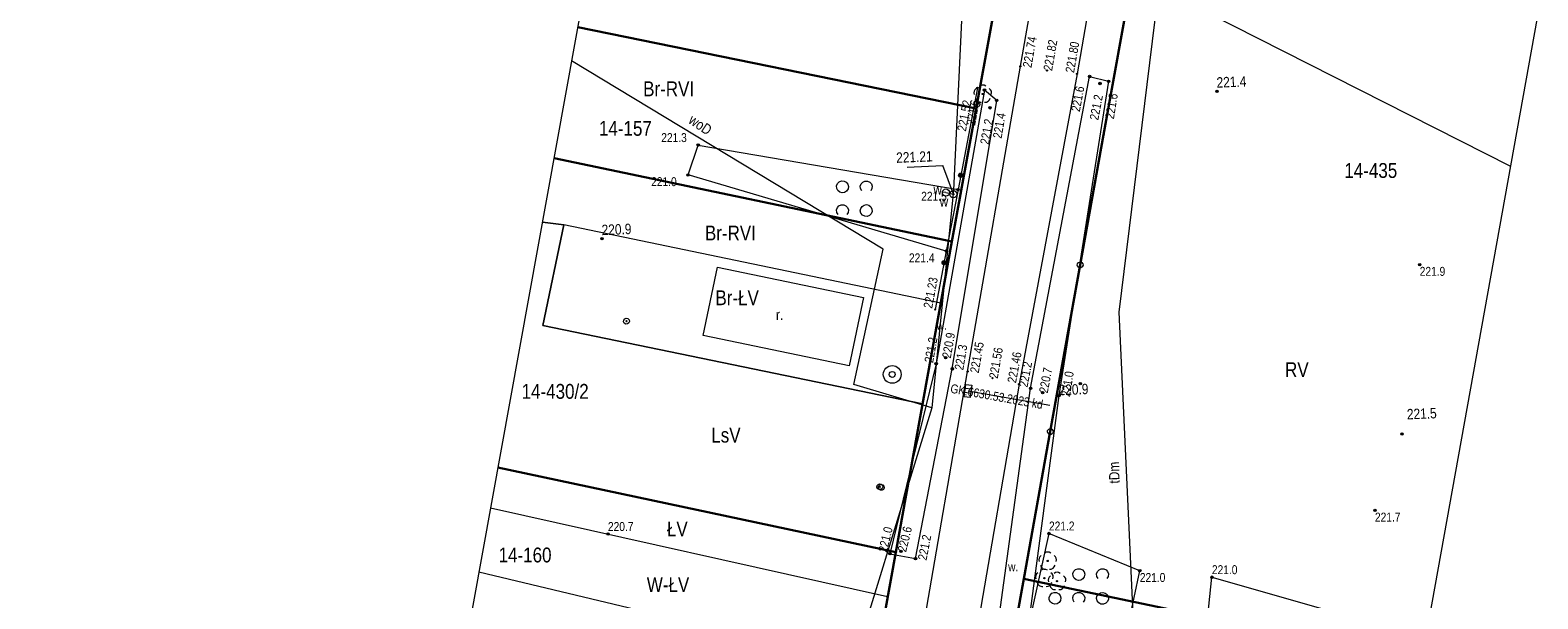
# Model space of a CAD drawing. Header units: metres. Extents: x 0 to 6601798, y -2700 to 5691112.
# Tile 17 of 61: x 6599981 to 6600108, y 5689272 to 5689320. Entities that reach past the tile are written whole.
import ezdxf
from ezdxf.enums import TextEntityAlignment as Align

# ---------------------------------------------------------------- set-up
doc = ezdxf.new("R2010")
doc.units = ezdxf.units.M
doc.header["$MEASUREMENT"] = 0
for name, color, linetype, lineweight in [('AS__Nowe_granice', 150, 'Continuous', 30), ('EBUOO_T_5', 7, 'Continuous', 5), ('EBUPO_L_11', 7, 'Continuous', 5), ('Kontury', 7, 'Continuous', 5), ('Numery_dzialek', 150, 'Continuous', 5), ('OTK_E_T_4', 7, 'Continuous', 5), ('OTK_L_0', 7, 'Continuous', 5), ('OTK_L_5', 7, 'Continuous', 5), ('OTO_L_0', 7, 'Continuous', 5), ('OTR_T_0', 7, 'Continuous', 5), ('OTR_T_1', 7, 'Continuous', 5), ('OTZ_L_1', 7, 'Continuous', 5), ('OTZ_T_0', 7, 'Continuous', 5), ('P_SUK_T_1', 7, 'Continuous', 5), ('P_SUKP_E_T_0', 7, 'Continuous', 5), ('P_SUKP_L_0', 7, 'Continuous', 5), ('podzial_uzytki', 7, 'Continuous', 5), ('Punkty', 7, 'Continuous', 5), ('SUP_T_2', 7, 'Continuous', 5), ('SUW_T_3', 7, 'Continuous', 5), ('UEEOA_T_10', 7, 'Continuous', 5), ('UEEOA_T_9', 7, 'Continuous', 5), ('UTTOO_T_2', 7, 'Continuous', 5), ('UTTPOM_L_1', 7, 'Continuous', 5), ('UWWOA_T_2', 7, 'Continuous', 5), ('UWWOA_T_8', 7, 'Continuous', 5), ('UWWOC_T_2', 7, 'Continuous', 5), ('UWWOO_T_0', 7, 'Continuous', 5), ('UWWPM_L_1', 7, 'Continuous', 5), ('Uzytki', 7, 'Continuous', 5), ('WWRPP_T_0', 7, 'Continuous', 5)]:
    doc.layers.add(name, color=color, linetype=linetype, lineweight=lineweight)
doc.styles.add('STYL_ARIAL', font='ARIALN.TTF')

# ---------------------------------------------------------------- blocks, each defined once
blk = doc.blocks.new('GRT')
at = {"color": 7, "flags": 128}
blk.add_lwpolyline([(0, 2.5), (1.352, 2.103), (2.274, 1.039), (2.475, -0.356), (1.889, -1.637), (0.704, -2.399), (-0.704, -2.399), (-1.889, -1.637), (-2.475, -0.356), (-2.274, 1.039), (-1.352, 2.103), (0, 2.5)], dxfattribs=at)
blk = doc.blocks.new('GRO')
at = {"color": 7, "flags": 128}
blk.add_lwpolyline([(0, 0.45), (0.318, 0.318), (0.45, 0), (0.318, -0.318), (0, -0.45), (-0.318, -0.318), (-0.45, 0), (-0.318, 0.318), (0, 0.45)], dxfattribs=at)
blk = doc.blocks.new('801')
at = {"color": 0}
for radius in [1, 0.9, 0.8, 0.7, 0.6, 0.5, 0.4, 0.3, 0.2, 0.1]:
    blk.add_circle((0, 0), radius, dxfattribs=at)
blk = doc.blocks.new('403')
at = {"color": 0}
blk.add_circle((0, 0), 0.5, dxfattribs=at)
blk = doc.blocks.new('922')
at = {"color": 0}
blk.add_circle((0, 0), 0.5, dxfattribs=at)
for centre, radius, start, end in [((-3.5, 1), 4, 119.84816, 203.51949), ((0, 3.5), 4, 50.114, 129.886), ((3.5, 1), 4, 336.88451, 60.15184), ((-2, -3), 4, 187.477, 278.47884), ((2, -2.75), 4.25, 262.64593, 349.62892)]:
    blk.add_arc(centre, radius, start, end, dxfattribs=at)
blk = doc.blocks.new('509')
at = {"color": 0}
for p, q in [((-5, -2.5), (-5, 2.5)), ((-5, 2.5), (5.5, 2.5)), ((-1.5, 2.5), (-1.5, -2.5)), ((2, 2.5), (2, -2.5)), ((5.5, 2.5), (5.5, -2.5)), ((5.5, -2.5), (-5, -2.5))]:
    blk.add_line(p, q, dxfattribs=at)
blk = doc.blocks.new('4_SUPP')
at = {"color": 7, "flags": 128}
blk.add_lwpolyline([(0, 2.5), (1.352, 2.103), (2.274, 1.039), (2.475, -0.356), (1.889, -1.637), (0.704, -2.399), (-0.704, -2.399), (-1.889, -1.637), (-2.475, -0.356), (-2.274, 1.039), (-1.352, 2.103), (0, 2.5)], dxfattribs=at)
blk = doc.blocks.new('907')
at = {"color": 0}
for radius in [7.5, 2.5]:
    blk.add_circle((0, 0), radius, dxfattribs=at)
blk = doc.blocks.new('625')
at = {"color": 0}
blk.add_circle((0, 0), 0.5, dxfattribs=at)
blk = doc.blocks.new('SLS')
at = {"color": 7, "flags": 128}
blk.add_lwpolyline([(0, 2.5), (1.352, 2.103), (2.274, 1.039), (2.475, -0.356), (1.889, -1.637), (0.704, -2.399), (-0.704, -2.399), (-1.889, -1.637), (-2.475, -0.356), (-2.274, 1.039), (-1.352, 2.103), (0, 2.5)], dxfattribs=at)
blk = doc.blocks.new('506')
at = {"color": 0}
blk.add_circle((0, 0), 3, dxfattribs=at)
blk = doc.blocks.new('UGE')
at = {"color": 7, "flags": 128}
blk.add_lwpolyline([(0, 0.625), (0.442, 0.442), (0.625, 0), (0.442, -0.442), (0, -0.625), (-0.442, -0.442), (-0.625, 0), (-0.442, 0.442), (0, 0.625)], dxfattribs=at)
blk = doc.blocks.new('2_OTZK')
at = {"color": 7, "flags": 128}
for points in [[(-6.464, 6.464), (-8.208, 5.332), (-10.262, 5.007), (-12.27, 5.545), (-13.886, 6.853), (-14.83, 8.706), (-14.938, 10.782), (-14.193, 12.723), (-12.723, 14.193), (-10.782, 14.938), (-8.706, 14.83), (-6.853, 13.886), (-5.545, 12.27), (-5.007, 10.262), (-5.332, 8.208), (-6.464, 6.464)], [(6.25, 6.693), (5.232, 8.495), (5.031, 10.555), (5.682, 12.52), (7.072, 14.054), (8.965, 14.892), (11.035, 14.892), (12.928, 14.054), (14.318, 12.52), (14.969, 10.555), (14.768, 8.495), (13.75, 6.693)], [(-13.756, -13.3), (-14.771, -11.497), (-14.968, -9.439), (-14.316, -7.476), (-12.925, -5.945), (-11.034, -5.108), (-8.966, -5.108), (-7.075, -5.945), (-5.684, -7.476), (-5.032, -9.439), (-5.229, -11.497), (-6.244, -13.3)], [(6.464, -6.464), (8.208, -5.332), (10.262, -5.007), (12.27, -5.545), (13.886, -6.853), (14.83, -8.706), (14.938, -10.782), (14.193, -12.723), (12.723, -14.193), (10.782, -14.938), (8.706, -14.83), (6.853, -13.886), (5.545, -12.27), (5.007, -10.262), (5.332, -8.208), (6.464, -6.464)]]:
    blk.add_lwpolyline(points, dxfattribs=at)

msp = doc.modelspace()

# ---------------------------------------------------------------- linework, layer by layer
at = {"color": 7, "linetype": 'Continuous', "lineweight": 0, "flags": 128}
for points in [[(6600173.29, 5690035.7), (6600065.2, 5689524.43), (6600055.68, 5689477.92), (6599986.53, 5689096.03), (6599985.74, 5689089.37), (6599806.46, 5688549.67), (6599804.83, 5688541.58), (6599805.17, 5688533.33), (6599807.49, 5688525.41), (6599811.64, 5688518.27), (6599818.42, 5688511.51), (6599826.1, 5688505.76), (6599833.26, 5688501.65), (6599841.19, 5688499.37), (6599849.44, 5688499.06), (6599857.53, 5688500.73)], [(6599857.53, 5688500.73), (6599864.97, 5688504.3), (6599871.35, 5688509.54), (6599876.29, 5688516.16), (6599879.05, 5688522.33), (6600062.17, 5689071.37), (6600063.61, 5689077.56), (6600064.24, 5689082.18), (6600098.38, 5689267.84), (6600134.13, 5689466.61), (6600198.69, 5689777.13), (6600210.05, 5689827.78)]]:
    msp.add_lwpolyline(points, dxfattribs=at)
at = {"layer": 'AS__Nowe_granice', "linetype": 'Continuous', "flags": 128}
for points in [[(6600060.71, 5689313.58), (6600063.13, 5689326.86)], [(6600073.87, 5689324.87), (6600071.45, 5689311.35)], [(6600027.17, 5689320.45), (6600060.71, 5689313.58)], [(6600060.71, 5689313.58), (6600058.66, 5689302.38)], [(6600071.45, 5689311.35), (6600069.47, 5689300.4)], [(6600025.17, 5689309.4), (6600058.66, 5689302.38)], [(6600058.66, 5689302.38), (6600053.96, 5689276.2)], [(6600069.47, 5689300.4), (6600066.96, 5689286.35)], [(6600066.96, 5689286.35), (6600064.73, 5689273.94)], [(6600053.96, 5689276.2), (6600020.44, 5689283.31)], [(6600053.96, 5689276.2), (6600051.2, 5689260.95)], [(6600064.73, 5689273.94), (6600061.99, 5689258.74)], [(6600064.73, 5689273.94), (6600098.21, 5689266.93)]]:
    msp.add_lwpolyline(points, dxfattribs=at)
at = {"layer": 'EBUPO_L_11', "color": 1, "linetype": 'Continuous', "flags": 128}
for points in [[(6600037.74, 5689294.46), (6600038.93, 5689300.2)], [(6600038.93, 5689300.2), (6600051.22, 5689297.64)], [(6600051.22, 5689297.64), (6600050.03, 5689291.89)], [(6600050.03, 5689291.89), (6600037.74, 5689294.46)]]:
    msp.add_lwpolyline(points, dxfattribs=at)
at = {"layer": 'Kontury', "color": 3, "linetype": 'Continuous', "flags": 128}
for points in [[(6600060.77, 5689313.95), (6600063.19, 5689327.21)], [(6600073.87, 5689324.87), (6600071.45, 5689311.35)], [(6600105.73, 5689308.69), (6600073.87, 5689324.87)], [(6600058.66, 5689302.38), (6600060.77, 5689313.95)], [(6600071.45, 5689311.35), (6600069.47, 5689300.4)], [(6600024.19, 5689304.01), (6600026, 5689303.78)], [(6600026, 5689303.78), (6600024.23, 5689295.28)], [(6600057.73, 5689297.18), (6600026, 5689303.78)], [(6600057.73, 5689297.18), (6600058.66, 5689302.38)], [(6600069.47, 5689300.4), (6600066.96, 5689286.35)], [(6600056.2, 5689288.68), (6600057.73, 5689297.18)], [(6600024.23, 5689295.28), (6600056.2, 5689288.68)], [(6600053.96, 5689276.2), (6600056.2, 5689288.68)], [(6600066.96, 5689286.35), (6600064.73, 5689273.94)], [(6600020.44, 5689283.3), (6600053.96, 5689276.2)], [(6600051.2, 5689260.95), (6600053.96, 5689276.2)], [(6600064.73, 5689273.94), (6600063.84, 5689269.05)]]:
    msp.add_lwpolyline(points, dxfattribs=at)
at = {"layer": 'OTK_L_0', "color": 7, "linetype": 'Continuous', "flags": 128}
for points in [[(6600064.44, 5689317.14), (6600069.62, 5689346.55)], [(6600074.22, 5689345.46), (6600069.21, 5689316.5)], [(6600060, 5689291.41), (6600064.44, 5689317.14)], [(6600069.21, 5689316.5), (6600064.33, 5689290.35)], [(6600056.15, 5689269.1), (6600060, 5689291.41)], [(6600064.33, 5689290.35), (6600060.67, 5689268.94)]]:
    msp.add_lwpolyline(points, dxfattribs=at)
at = {"layer": 'OTK_L_5', "color": 7, "linetype": 'Continuous', "flags": 128}
for points in [[(6600065.3, 5689290), (6600070.27, 5689316.28)], [(6600070.27, 5689316.28), (6600071.87, 5689315.88)], [(6600061.42, 5689315.13), (6600057.35, 5689292.07)], [(6600062.45, 5689314.27), (6600061.42, 5689315.13)], [(6600071.87, 5689315.88), (6600067.68, 5689289.39)], [(6600058.7, 5689291.64), (6600062.45, 5689314.27)], [(6600057.35, 5689292.07), (6600053.45, 5689276.06)], [(6600055.61, 5689275.64), (6600058.7, 5689291.64)], [(6600062.49, 5689269.51), (6600065.3, 5689290)], [(6600067.68, 5689289.39), (6600065.08, 5689269.74)], [(6600053.45, 5689276.06), (6600055.61, 5689275.64)]]:
    msp.add_lwpolyline(points, dxfattribs=at)
at = {"layer": 'OTO_L_0', "color": 7, "linetype": 'Continuous', "flags": 128}
for points in [[(6600060.82, 5689315.33), (6600059.19, 5689306.75)], [(6600059.19, 5689306.75), (6600058.2, 5689301.56)], [(6600058.2, 5689301.56), (6600057.27, 5689296.64)]]:
    msp.add_lwpolyline(points, dxfattribs=at)
at = {"layer": 'OTO_L_0', "color": 7, "linetype": 'Continuous'}
for centre, radius in [((6600059.42, 5689307.96), 0.175), ((6600059.42, 5689307.96), 0.158), ((6600059.42, 5689307.96), 0.14), ((6600059.42, 5689307.96), 0.122), ((6600059.42, 5689307.96), 0.105), ((6600059.42, 5689307.96), 0.0875), ((6600059.42, 5689307.96), 0.07), ((6600059.42, 5689307.96), 0.0525), ((6600059.42, 5689307.96), 0.035), ((6600058.02, 5689300.59), 0.175), ((6600058.02, 5689300.59), 0.158), ((6600058.02, 5689300.59), 0.14), ((6600058.02, 5689300.59), 0.122), ((6600058.02, 5689300.59), 0.105), ((6600058.02, 5689300.59), 0.0875), ((6600058.02, 5689300.59), 0.07), ((6600058.02, 5689300.59), 0.0525), ((6600058.02, 5689300.59), 0.035)]:
    msp.add_circle(centre, radius, dxfattribs=at)
at = {"layer": 'OTZ_L_1', "color": 7, "linetype": 'Continuous', "flags": 128}
for points in [[(6600036.46, 5689307.98), (6600037.31, 5689310.5)], [(6600037.31, 5689310.5), (6600059.19, 5689306.75)], [(6600058.2, 5689301.56), (6600036.46, 5689307.98)], [(6600059.19, 5689306.75), (6600058.2, 5689301.56)], [(6600066.85, 5689277.76), (6600065.08, 5689269.74)], [(6600074.5, 5689274.62), (6600066.85, 5689277.76)], [(6600067.82, 5689243.15), (6600074.5, 5689274.62)], [(6600079.31, 5689261.87), (6600080.57, 5689274.08)], [(6600080.57, 5689274.08), (6600097.76, 5689269.15)]]:
    msp.add_lwpolyline(points, dxfattribs=at)
at = {"layer": 'P_SUKP_L_0', "color": 30, "linetype": 'Continuous', "flags": 128}
msp.add_lwpolyline([(6600060.04, 5689289.8), (6600066.93, 5689288.57)], dxfattribs=at)
at = {"layer": 'UTTPOM_L_1', "color": 30, "linetype": 'Continuous', "flags": 128}
for points in [[(6600078.76, 5689345.55), (6600072.74, 5689296.41)], [(6600072.74, 5689296.41), (6600073.92, 5689270.95)]]:
    msp.add_lwpolyline(points, dxfattribs=at)
at = {"layer": 'UWWOC_T_2', "color": 161, "linetype": 'Continuous', "flags": 128}
for points in [[(6600054.9, 5689308.65), (6600057.9, 5689308.78)], [(6600058.8, 5689306.36), (6600057.9, 5689308.78)]]:
    msp.add_lwpolyline(points, dxfattribs=at)
at = {"layer": 'UWWPM_L_1', "color": 161, "linetype": 'Continuous', "flags": 128}
for points in [[(6600061.3, 5689359.74), (6600058.82, 5689306.7)], [(6600052.89, 5689301.74), (6600026.65, 5689317.61)], [(6600058.82, 5689306.7), (6600056.98, 5689288.35)], [(6600058.17, 5689306.5), (6600058.8, 5689306.36)], [(6600050.42, 5689290.31), (6600052.89, 5689301.74)], [(6600056.98, 5689288.35), (6600050.42, 5689290.31)], [(6600056.98, 5689288.35), (6600049.03, 5689262.5)]]:
    msp.add_lwpolyline(points, dxfattribs=at)
at = {"layer": 'Uzytki', "color": 3, "linetype": 'Continuous', "flags": 128}
for points in [[(6600060.77, 5689313.95), (6600063.19, 5689327.21)], [(6600071.45, 5689311.35), (6600073.87, 5689324.87)], [(6600058.66, 5689302.38), (6600060.77, 5689313.95)], [(6600069.47, 5689300.4), (6600071.45, 5689311.35)], [(6600026, 5689303.78), (6600024.19, 5689304.01)], [(6600024.23, 5689295.28), (6600026, 5689303.78)], [(6600056.2, 5689288.68), (6600058.66, 5689302.38)], [(6600066.96, 5689286.35), (6600069.47, 5689300.4)], [(6600056.2, 5689288.68), (6600024.23, 5689295.28)], [(6600053.96, 5689276.2), (6600056.2, 5689288.68)], [(6600064.73, 5689273.94), (6600066.96, 5689286.35)], [(6600020.44, 5689283.31), (6600053.96, 5689276.2)], [(6600053.25, 5689272.42), (6600019.82, 5689279.89)], [(6600053.25, 5689272.42), (6600053.96, 5689276.2)], [(6600018.85, 5689274.54), (6600052.21, 5689266.55)], [(6600063.84, 5689269.05), (6600064.73, 5689273.94)], [(6600052.21, 5689266.55), (6600053.25, 5689272.42)]]:
    msp.add_lwpolyline(points, dxfattribs=at)

# ---------------------------------------------------------------- block references
at = {"layer": 'OTR_T_0', "color": 7, "linetype": 'Continuous', "xscale": 0.1, "yscale": 0.1, "zscale": 0.1, "rotation": 0.0008399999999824}
for p in [(6600064.44, 5689317.14), (6600066.68, 5689316.79), (6600069.21, 5689316.5), (6600060.82, 5689315.33), (6600057.27, 5689296.64), (6600060, 5689291.41), (6600062.1, 5689290.85), (6600064.33, 5689290.35)]:
    msp.add_blockref('403', p, dxfattribs=at)
at = {"layer": 'OTR_T_1', "color": 7, "linetype": 'Continuous', "xscale": 0.1, "yscale": 0.1, "zscale": 0.1, "rotation": 0.0008399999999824}
for p in [(6600070.27, 5689316.28), (6600061.42, 5689315.13), (6600071.15, 5689315.69), (6600071.87, 5689315.88), (6600061.89, 5689313.64), (6600062.45, 5689314.27), (6600037.31, 5689310.5), (6600036.46, 5689307.98), (6600059.19, 5689306.75), (6600058.2, 5689301.56), (6600098.07, 5689300.41), (6600057.35, 5689292.07), (6600058.15, 5689292.57), (6600058.7, 5689291.64), (6600065.3, 5689290), (6600066.31, 5689289.64), (6600067.68, 5689289.39), (6600094.3, 5689279.71), (6600029.71, 5689277.72), (6600066.85, 5689277.76), (6600053.45, 5689276.06), (6600054.39, 5689276.25), (6600055.61, 5689275.64), (6600074.5, 5689274.62), (6600080.57, 5689274.08)]:
    msp.add_blockref('801', p, dxfattribs=at)
at = {"layer": 'OTZ_L_1', "color": 7, "linetype": 'Continuous', "xscale": 0.1, "yscale": 0.1, "zscale": 0.1}
for p in [(6600050.46, 5689305.98), (6600070.36, 5689273.3), (6600068.36, 5689271.3)]:
    msp.add_blockref('2_OTZK', p, dxfattribs=at)
at = {"layer": 'OTZ_T_0', "color": 7, "linetype": 'Continuous', "xscale": 0.1, "yscale": 0.1, "zscale": 0.1}
for p in [(6600061.27, 5689314.81), (6600066.74, 5689275.45), (6600066.46, 5689274), (6600067.53, 5689273.74)]:
    msp.add_blockref('922', p, dxfattribs=at)
at = {"layer": 'P_SUK_T_1', "color": 7, "linetype": 'Continuous', "xscale": 0.1, "yscale": 0.1, "zscale": 0.1, "rotation": 262.1912200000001}
msp.add_blockref('509', (6600060.04, 5689289.8), dxfattribs=at)
at = {"layer": 'Punkty', "color": 7, "linetype": 'Continuous', "xscale": 0.1, "yscale": 0.1, "zscale": 0.1}
for name, p in [('GRT', (6600060.77, 5689313.95)), ('GRO', (6600071.45, 5689311.35)), ('GRO', (6600058.66, 5689302.38)), ('GRT', (6600069.47, 5689300.4)), ('GRT', (6600066.96, 5689286.35)), ('GRO', (6600053.96, 5689276.2)), ('GRO', (6600064.73, 5689273.94))]:
    msp.add_blockref(name, p, dxfattribs=at)
at = {"layer": 'SUP_T_2', "color": 7, "linetype": 'Continuous', "xscale": 0.1, "yscale": 0.1, "zscale": 0.1}
msp.add_blockref('4_SUPP', (6600052.73, 5689281.64), dxfattribs=at)
at = {"layer": 'SUW_T_3', "color": 7, "linetype": 'Continuous', "xscale": 0.1, "yscale": 0.1, "zscale": 0.1}
msp.add_blockref('907', (6600053.65, 5689291.17), dxfattribs=at)
at = {"layer": 'UEEOA_T_10', "color": 1, "linetype": 'Continuous', "xscale": 0.1, "yscale": 0.1, "zscale": 0.1, "rotation": 2.400689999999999}
for p in [(6600031.27, 5689295.66), (6600052.6, 5689281.7)]:
    msp.add_blockref('SLS', p, dxfattribs=at)
at = {"layer": 'UEEOA_T_9', "color": 7, "linetype": 'Continuous', "xscale": 0.1, "yscale": 0.1, "zscale": 0.1}
for p, rotation in [((6600031.27, 5689295.66), 326.79878), ((6600052.6, 5689281.7), 146.79836), ((6600052.6, 5689281.7), 260.85707), ((6600052.6, 5689281.7), 80.40974)]:
    msp.add_blockref('625', p, dxfattribs=dict(at, rotation=rotation))
at = {"layer": 'UWWOA_T_8', "color": 7, "linetype": 'Continuous', "xscale": 0.1, "yscale": 0.1, "zscale": 0.1}
for p, rotation in [((6600058.17, 5689306.5), 352.66698), ((6600058.8, 5689306.36), 346.03786)]:
    msp.add_blockref('506', p, dxfattribs=dict(at, rotation=rotation))
at = {"layer": 'UWWOC_T_2', "color": 161, "linetype": 'Continuous', "xscale": 0.1, "yscale": 0.1, "zscale": 0.1, "rotation": 272.39559}
msp.add_blockref('UGE', (6600058.8, 5689306.36), dxfattribs=at)
at = {"layer": 'WWRPP_T_0', "color": 7, "linetype": 'Continuous', "xscale": 0.1, "yscale": 0.1, "zscale": 0.1, "rotation": 2.400689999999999}
for p in [(6600080.99, 5689315.03), (6600029.22, 5689302.6), (6600069.49, 5689290.4), (6600096.57, 5689286.16)]:
    msp.add_blockref('801', p, dxfattribs=at)

# ---------------------------------------------------------------- texts
at = {"layer": 'EBUOO_T_5', "color": 1, "linetype": 'Continuous', "style": 'STYL_ARIAL'}
msp.add_text('r.', height=0.875, dxfattribs=at).set_placement((6600044.17, 5689296.2), align=Align.MIDDLE_CENTER)
at = {"layer": 'Numery_dzialek', "linetype": 'Continuous', "style": 'STYL_ARIAL'}
for s, p in [('14-157', (6600033.41, 5689310.91)), ('14-430/2', (6600028.09, 5689288.74)), ('14-160', (6600024.96, 5689274.95))]:
    msp.add_text(s, height=1.25, dxfattribs=at).set_placement(p, align=Align.BOTTOM_RIGHT)
msp.add_text('14-435', height=1.25, dxfattribs=at).set_placement((6600091.72, 5689307.36), align=Align.BOTTOM_LEFT)
at = {"layer": 'OTK_E_T_4', "color": 7, "linetype": 'Continuous', "style": 'STYL_ARIAL'}
for p in [(6600057.82, 5689295.32), (6600063.84, 5689274.96)]:
    msp.add_text('w.', height=0.75, dxfattribs=at).set_placement(p, align=Align.MIDDLE_CENTER)
at = {"layer": 'OTR_T_0', "color": 7, "linetype": 'Continuous', "style": 'STYL_ARIAL'}
for s, rotation, p in [('221.74', 80, (6600064.63, 5689317.11)), ('221.45', 80.2, (6600060.19, 5689291.37))]:
    msp.add_text(s, height=0.75, rotation=rotation, dxfattribs=at).set_placement(p, align=Align.TOP_LEFT)
for s, rotation, p in [('221.82', 80, (6600066.74, 5689316.78)), ('221.56', 80.2, (6600062.16, 5689290.84))]:
    msp.add_text(s, height=0.75, rotation=rotation, dxfattribs=at).set_placement(p, align=Align.MIDDLE_LEFT)
for s, rotation, p in [('221.80', 80.2, (6600069.18, 5689316.51)), ('221.23', 79.3, (6600057.23, 5689296.65)), ('221.46', 79.4, (6600064.29, 5689290.36))]:
    msp.add_text(s, height=0.75, rotation=rotation, dxfattribs=at).set_placement(p, align=Align.BOTTOM_LEFT)
msp.add_text('221.52', height=0.75, rotation=79.3, dxfattribs=at).set_placement((6600060.56, 5689314.16), align=Align.BOTTOM_RIGHT)
at = {"layer": 'OTR_T_1', "color": 7, "linetype": 'Continuous', "style": 'STYL_ARIAL'}
for rotation, p in [(79.3, (6600070.06, 5689315.34)), (80, (6600061.22, 5689314.19))]:
    msp.add_text('221.6', height=0.75, rotation=rotation, dxfattribs=at).set_placement(p, align=Align.BOTTOM_RIGHT)
for rotation, p in [(79.3, (6600071.03, 5689314.74)), (80, (6600061.79, 5689312.69))]:
    msp.add_text('221.2', height=0.75, rotation=rotation, dxfattribs=at).set_placement(p, align=Align.MIDDLE_RIGHT)
for s, rotation, p in [('221.6', 81, (6600071.91, 5689314.9)), ('221.4', 80.6, (6600062.47, 5689313.26))]:
    msp.add_text(s, height=0.75, rotation=rotation, dxfattribs=at).set_placement(p, align=Align.TOP_RIGHT)
msp.add_text('221.3', height=0.75, dxfattribs=at).set_placement((6600036.35, 5689310.53), align=Align.BOTTOM_RIGHT)
for s, p in [('221.0', (6600035.5, 5689307.79)), ('221.5', (6600058.24, 5689306.56)), ('221.4', (6600057.21, 5689301.37))]:
    msp.add_text(s, height=0.75, dxfattribs=at).set_placement(p, align=Align.TOP_RIGHT)
for s, p in [('221.9', (6600098.07, 5689300.23)), ('221.7', (6600094.3, 5689279.52)), ('221.0', (6600074.5, 5689274.43))]:
    msp.add_text(s, height=0.75, dxfattribs=at).set_placement(p, align=Align.TOP_LEFT)
for s, rotation, p in [('220.9', 80, (6600058.21, 5689292.56)), ('220.7', 79.3, (6600066.37, 5689289.62)), ('220.6', 76.3, (6600054.45, 5689276.24))]:
    msp.add_text(s, height=0.75, rotation=rotation, dxfattribs=at).set_placement(p, align=Align.MIDDLE_LEFT)
for s, rotation, p in [('221.2', 80, (6600057.31, 5689292.07)), ('221.2', 79.3, (6600065.26, 5689290.01)), ('221.0', 76.3, (6600053.41, 5689276.07))]:
    msp.add_text(s, height=0.75, rotation=rotation, dxfattribs=at).set_placement(p, align=Align.BOTTOM_LEFT)
for s, rotation, p in [('221.3', 80.6, (6600058.89, 5689291.61)), ('221.0', 81, (6600067.87, 5689289.36)), ('221.2', 79.1, (6600055.8, 5689275.6))]:
    msp.add_text(s, height=0.75, rotation=rotation, dxfattribs=at).set_placement(p, align=Align.TOP_LEFT)
for s, p in [('220.7', (6600029.71, 5689277.75)), ('221.2', (6600066.85, 5689277.79)), ('221.0', (6600080.57, 5689274.11))]:
    msp.add_text(s, height=0.75, dxfattribs=at).set_placement(p, align=Align.BOTTOM_LEFT)
at = {"layer": 'P_SUKP_E_T_0', "color": 30, "linetype": 'Continuous', "style": 'STYL_ARIAL'}
msp.add_text('GK.6630.53.2023 kd', height=0.75, rotation=349.8782, dxfattribs=at).set_placement((6600062.45, 5689289.31), align=Align.MIDDLE_CENTER)
at = {"layer": 'podzial_uzytki', "color": 3, "linetype": 'Continuous', "style": 'STYL_ARIAL'}
for s, p in [('Br-RVI', (6600036.97, 5689314.24)), ('Br-RVI', (6600042.17, 5689302.09)), ('Br-ŁV', (6600042.42, 5689296.63)), ('LsV', (6600040.88, 5689285.05)), ('ŁV', (6600036.43, 5689277.14)), ('W-ŁV', (6600036.56, 5689272.45))]:
    msp.add_text(s, height=1.25, dxfattribs=at).set_placement(p, align=Align.BOTTOM_RIGHT)
msp.add_text('RV', height=1.25, dxfattribs=at).set_placement((6600086.73, 5689290.57), align=Align.BOTTOM_LEFT)
at = {"layer": 'UTTOO_T_2', "color": 30, "linetype": 'Continuous', "style": 'STYL_ARIAL'}
msp.add_text('tDm', height=0.875, rotation=91.2487, dxfattribs=at).set_placement((6600073.06, 5689281.99), align=Align.BOTTOM_LEFT)
at = {"layer": 'UWWOA_T_2', "color": 7, "linetype": 'Continuous', "style": 'STYL_ARIAL'}
for p in [(6600057.84, 5689306.07), (6600058.37, 5689305.05)]:
    msp.add_text('w', height=0.875, dxfattribs=at).set_placement(p, align=Align.BOTTOM_RIGHT)
at = {"layer": 'UWWOC_T_2', "color": 161, "linetype": 'Continuous', "style": 'STYL_ARIAL'}
msp.add_text('221.21', height=0.875, rotation=2.3988, dxfattribs=at).set_placement((6600057.03, 5689310), align=Align.TOP_RIGHT)
at = {"layer": 'UWWOO_T_0', "color": 161, "linetype": 'Continuous', "style": 'STYL_ARIAL'}
msp.add_text('woD', height=0.875, rotation=326.0699, dxfattribs=at).set_placement((6600036.27, 5689312.19), align=Align.BOTTOM_LEFT)
at = {"layer": 'WWRPP_T_0', "color": 7, "linetype": 'Continuous', "style": 'STYL_ARIAL'}
for s, rotation, p in [('221.4', 2.3992, (6600080.99, 5689315.07)), ('220.9', 2.3984, (6600029.21, 5689302.64)), ('220.9', 2.3992, (6600067.69, 5689289.15)), ('221.5', 2.3996, (6600097.02, 5689287.11))]:
    msp.add_text(s, height=0.875, rotation=rotation, dxfattribs=at).set_placement(p, align=Align.BOTTOM_LEFT)

doc.saveas('drawing.dxf')
